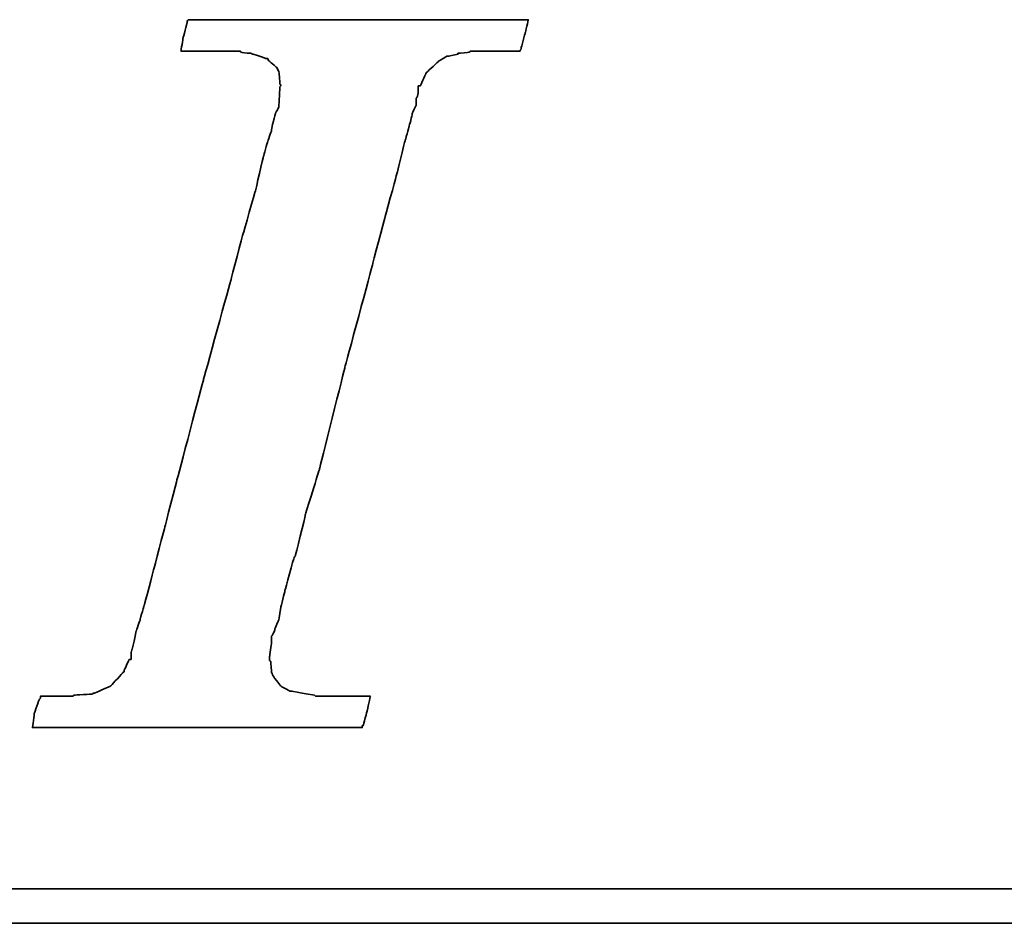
# Model space of a CAD drawing. Header units: millimetres. Extents: x 856 to 1271, y 121 to 254.
# Tile 31 of 51: x 1164.68 to 1168.31, y 160.51 to 163.84. Entities that reach past the tile are written whole.
import ezdxf

# ---------------------------------------------------------------- set-up
doc = ezdxf.new("R2010")
doc.units = ezdxf.units.MM
doc.layers.add('DIM', color=4, linetype='CONTINUOUS')
doc.layers.add('layer 1', color=7, linetype='CONTINUOUS')

# ---------------------------------------------------------------- blocks, each defined once
blk = doc.blocks.new('TBI MOTION logo(完整正式版)')
at = {"layer": 'layer 1', "color": 22, "lineweight": 35}
for points, knots in [([(-40.59125, -7.94375), (-40.59125, -7.94375), (-40.97375, -7.94375), (-40.97375, -7.94375), (-40.97375, -7.94375), (-40.97375, -7.94375), (-41.38125, -7.94375), (-41.38125, -7.94375), (-41.38125, -7.94375), (-41.38125, -7.94375), (-41.54875, -7.94375), (-41.54875, -7.94375), (-41.54875, -7.94375), (-41.54875, -7.94375), (-41.59875, -7.94375), (-41.59875, -7.94375), (-41.59875, -7.94375), (-41.59875, -7.94375), (-41.88375, -7.94375), (-41.88375, -7.94375), (-41.88375, -7.94375), (-41.88375, -7.94375), (-41.90875, -7.91875), (-41.90875, -7.91875), (-41.90875, -7.91875), (-41.90875, -7.91875), (-42.19875, -7.87125), (-42.19875, -7.87125), (-42.19875, -7.87125), (-42.19875, -7.87125), (-42.43875, -7.82375), (-42.43875, -7.82375), (-42.43875, -7.82375), (-42.43875, -7.82375), (-42.45875, -7.82375), (-42.45875, -7.82375), (-42.45875, -7.82375), (-42.45875, -7.82375), (-42.48625, -7.82375), (-42.48625, -7.82375), (-42.48625, -7.82375), (-42.48625, -7.82375), (-42.67625, -7.72375), (-42.67625, -7.72375), (-42.67625, -7.72375), (-42.67625, -7.72375), (-42.70125, -7.70375), (-42.70125, -7.70375), (-42.70125, -7.70375), (-42.70125, -7.70375), (-42.72375, -7.67875), (-42.72375, -7.67875), (-42.72375, -7.67875), (-42.72375, -7.67875), (-42.86875, -7.48875), (-42.86875, -7.48875), (-42.86875, -7.48875), (-42.86875, -7.48875), (-42.89375, -7.43875), (-42.89375, -7.43875), (-42.89375, -7.43875), (-42.89375, -7.43875), (-42.91875, -7.38875), (-42.91875, -7.38875), (-42.91875, -7.38875), (-42.91875, -7.38875), (-42.93875, -7.12875), (-42.93875, -7.12875), (-42.93875, -7.12875), (-42.93875, -7.12875), (-42.96375, -7.10375), (-42.96375, -7.10375), (-42.96375, -7.10375), (-42.96375, -7.10375), (-42.96375, -7.05375), (-42.96375, -7.05375), (-42.96375, -7.05375), (-42.96375, -7.05375), (-42.96375, -7.00875), (-42.96375, -7.00875), (-42.96375, -7.00875), (-42.96375, -7.00875), (-42.91875, -6.69625), (-42.91875, -6.69625), (-42.91875, -6.69625), (-42.91875, -6.69625), (-42.91875, -6.62375), (-42.91875, -6.62375), (-42.91875, -6.62375), (-42.91875, -6.62375), (-42.91875, -6.59625), (-42.91875, -6.59625), (-42.91875, -6.59625), (-42.91875, -6.59625), (-42.91875, -6.57375), (-42.91875, -6.57375), (-42.91875, -6.57375), (-42.91875, -6.57375), (-42.91875, -6.52875), (-42.91875, -6.52875), (-42.91875, -6.52875), (-42.91875, -6.52875), (-42.89375, -6.50375), (-42.89375, -6.50375), (-42.89375, -6.50375), (-42.89375, -6.50375), (-42.84375, -6.38375), (-42.84375, -6.38375), (-42.84375, -6.38375), (-42.84375, -6.38375), (-42.84375, -6.35875), (-42.84375, -6.35875), (-42.84375, -6.35875), (-42.84375, -6.35875), (-42.74625, -6.14375), (-42.74625, -6.14375), (-42.74625, -6.14375), (-42.74625, -6.14375), (-42.70125, -5.85375), (-42.70125, -5.85375), (-42.70125, -5.85375), (-42.70125, -5.85375), (-42.60375, -5.47125), (-42.60375, -5.47125), (-42.60375, -5.47125), (-42.60375, -5.47125), (-42.60375, -5.44875), (-42.60375, -5.44875), (-42.60375, -5.44875), (-42.60375, -5.44875), (-42.38875, -4.67875), (-42.38875, -4.67875), (-42.38875, -4.67875), (-42.38875, -4.67875), (-42.36375, -4.65375), (-42.36375, -4.65375), (-42.36375, -4.65375), (-42.36375, -4.65375), (-42.12375, -3.69625), (-42.12375, -3.69625), (-42.12375, -3.69625), (-42.12375, -3.69625), (-42.12375, -3.67374), (-42.12375, -3.67374), (-42.12375, -3.67374), (-42.12375, -3.67374), (-41.78875, -2.59374), (-41.78875, -2.59374), (-41.78875, -2.59374), (-41.78875, -2.59374), (-41.18875, -0.19375), (-41.18875, -0.19375), (-41.18875, -0.19375), (-41.18875, -0.19375), (-40.54375, 2.20624), (-40.54375, 2.20624), (-40.54375, 2.20624), (-40.54375, 2.20624), (-40.25375, 3.30875), (-40.25375, 3.30875), (-40.25375, 3.30875), (-40.25375, 3.30875), (-39.98875, 4.27125), (-39.98875, 4.27125), (-39.98875, 4.27125), (-39.98875, 4.27125), (-39.77375, 5.13125), (-39.77375, 5.13125), (-39.77375, 5.13125), (-39.77375, 5.13125), (-39.67875, 5.47125), (-39.67875, 5.47125), (-39.67875, 5.47125), (-39.67875, 5.47125), (-39.60375, 5.75625), (-39.60375, 5.75625), (-39.60375, 5.75625), (-39.60375, 5.75625), (-39.60375, 5.78125), (-39.60375, 5.78125), (-39.60375, 5.78125), (-39.60375, 5.78125), (-39.50875, 5.97125), (-39.50875, 5.97125), (-39.50875, 5.97125), (-39.50875, 5.97125), (-39.50875, 6.13875), (-39.50875, 6.13875), (-39.50875, 6.13875), (-39.50875, 6.13875), (-39.48625, 6.16625), (-39.48625, 6.16625), (-39.48625, 6.16625), (-39.48625, 6.16625), (-39.46125, 6.28625), (-39.46125, 6.28625), (-39.46125, 6.28625), (-39.46125, 6.28625), (-39.46125, 6.42625), (-39.46125, 6.42625), (-39.46125, 6.42625), (-39.46125, 6.42625), (-39.41375, 6.42625), (-39.41375, 6.42625), (-39.41375, 6.42625), (-39.41375, 6.42625), (-39.29375, 6.69125), (-39.29375, 6.69125), (-39.29375, 6.69125), (-39.29375, 6.69125), (-39.26875, 6.74125), (-39.26875, 6.74125), (-39.26875, 6.74125), (-39.26875, 6.74125), (-39.24375, 6.76625), (-39.24375, 6.76625), (-39.24375, 6.76625), (-39.24375, 6.76625), (-38.98375, 7.00624), (-38.98375, 7.00624), (-38.98375, 7.00624), (-38.98375, 7.00624), (-38.95625, 7.02624), (-38.95625, 7.02624), (-38.95625, 7.02624), (-38.95625, 7.02624), (-38.78875, 7.12624), (-38.78875, 7.12624), (-38.78875, 7.12624), (-38.78875, 7.12624), (-38.76375, 7.12624), (-38.76375, 7.12624), (-38.76375, 7.12624), (-38.76375, 7.12624), (-38.74375, 7.12624), (-38.74375, 7.12624), (-38.74375, 7.12624), (-38.74375, 7.12624), (-38.52875, 7.17125), (-38.52875, 7.17125), (-38.52875, 7.17125), (-38.52875, 7.17125), (-38.52875, 7.19624), (-38.52875, 7.19624), (-38.52875, 7.19624), (-38.52875, 7.19624), (-38.50375, 7.19624), (-38.50375, 7.19624), (-38.50375, 7.19624), (-38.50375, 7.19624), (-38.26125, 7.21875), (-38.26125, 7.21875), (-38.26125, 7.21875), (-38.26125, 7.21875), (-38.23875, 7.24624), (-38.23875, 7.24624), (-38.23875, 7.24624), (-38.23875, 7.24624), (-38.21625, 7.24624), (-38.21625, 7.24624), (-38.21625, 7.24624), (-38.21625, 7.24624), (-38.18875, 7.24624), (-38.18875, 7.24624), (-38.18875, 7.24624), (-38.18875, 7.24624), (-37.90375, 7.24624), (-37.90375, 7.24624), (-37.90375, 7.24624), (-37.90375, 7.24624), (-37.85375, 7.24624), (-37.85375, 7.24624), (-37.85375, 7.24624), (-37.85375, 7.24624), (-37.75875, 7.24624), (-37.75875, 7.24624), (-37.75875, 7.24624), (-37.75875, 7.24624), (-37.42375, 7.24624), (-37.42375, 7.24624), (-37.42375, 7.24624), (-37.42375, 7.24624), (-37.08875, 7.24624), (-37.08875, 7.24624), (-37.08875, 7.24624), (-37.08875, 7.24624), (-37.06375, 7.24624), (-37.06375, 7.24624), (-37.06375, 7.24624), (-37.06375, 7.24624), (-37.06375, 7.26624), (-37.06375, 7.26624), (-37.06375, 7.26624), (-37.06375, 7.26624), (-37.03875, 7.29125), (-37.03875, 7.29125), (-37.03875, 7.29125), (-37.03875, 7.29125), (-37.03875, 7.31625), (-37.03875, 7.31625), (-37.03875, 7.31625), (-37.03875, 7.31625), (-36.94125, 7.67625), (-36.94125, 7.67625), (-36.94125, 7.67625), (-36.94125, 7.67625), (-36.86875, 7.98625), (-36.86875, 7.98625), (-36.86875, 7.98625), (-36.86875, 7.98625), (-36.98875, 7.98625), (-36.98875, 7.98625), (-36.98875, 7.98625), (-36.98875, 7.98625), (-37.42375, 7.98625), (-37.42375, 7.98625), (-37.42375, 7.98625), (-37.42375, 7.98625), (-37.94875, 7.98625), (-37.94875, 7.98625), (-37.94875, 7.98625), (-37.94875, 7.98625), (-38.57375, 7.98625), (-38.57375, 7.98625), (-38.57375, 7.98625), (-38.57375, 7.98625), (-39.29375, 7.98625), (-39.29375, 7.98625), (-39.29375, 7.98625), (-39.29375, 7.98625), (-40.82875, 7.98625), (-40.82875, 7.98625), (-40.82875, 7.98625), (-40.82875, 7.98625), (-42.36375, 7.98625), (-42.36375, 7.98625), (-42.36375, 7.98625), (-42.36375, 7.98625), (-43.08375, 7.98625), (-43.08375, 7.98625), (-43.08375, 7.98625), (-43.08375, 7.98625), (-43.70875, 7.98625), (-43.70875, 7.98625), (-43.70875, 7.98625), (-43.70875, 7.98625), (-44.23375, 7.98625), (-44.23375, 7.98625), (-44.23375, 7.98625), (-44.23375, 7.98625), (-44.66875, 7.98625), (-44.66875, 7.98625), (-44.66875, 7.98625), (-44.66875, 7.98625), (-44.88375, 7.98625), (-44.88375, 7.98625), (-44.88375, 7.98625), (-44.88375, 7.98625), (-44.90875, 7.94125), (-44.90875, 7.94125), (-44.90875, 7.94125), (-44.90875, 7.94125), (-44.90875, 7.91625), (-44.90875, 7.91625), (-44.90875, 7.91625), (-44.90875, 7.91625), (-45.00375, 7.55625), (-45.00375, 7.55625), (-45.00375, 7.55625), (-45.00375, 7.55625), (-45.05375, 7.24624), (-45.05375, 7.24624), (-45.05375, 7.24624), (-45.05375, 7.24624), (-44.61875, 7.24624), (-44.61875, 7.24624), (-44.61875, 7.24624), (-44.61875, 7.24624), (-44.11375, 7.24624), (-44.11375, 7.24624), (-44.11375, 7.24624), (-44.11375, 7.24624), (-43.99375, 7.24624), (-43.99375, 7.24624), (-43.99375, 7.24624), (-43.99375, 7.24624), (-43.94625, 7.24624), (-43.94625, 7.24624), (-43.94625, 7.24624), (-43.94625, 7.24624), (-43.92374, 7.24624), (-43.92374, 7.24624), (-43.92374, 7.24624), (-43.92374, 7.24624), (-43.65875, 7.24624), (-43.65875, 7.24624), (-43.65875, 7.24624), (-43.65875, 7.24624), (-43.63875, 7.21875), (-43.63875, 7.21875), (-43.63875, 7.21875), (-43.63875, 7.21875), (-43.46875, 7.19624), (-43.46875, 7.19624), (-43.46875, 7.19624), (-43.46875, 7.19624), (-43.39875, 7.19624), (-43.39875, 7.19624), (-43.39875, 7.19624), (-43.39875, 7.19624), (-43.37125, 7.17125), (-43.37125, 7.17125), (-43.37125, 7.17125), (-43.37125, 7.17125), (-43.34875, 7.17125), (-43.34875, 7.17125), (-43.34875, 7.17125), (-43.34875, 7.17125), (-43.20375, 7.12624), (-43.20375, 7.12624), (-43.20375, 7.12624), (-43.20375, 7.12624), (-43.05875, 7.07624), (-43.05875, 7.07624), (-43.05875, 7.07624), (-43.05875, 7.07624), (-43.01375, 7.07624), (-43.01375, 7.07624), (-43.01375, 7.07624), (-43.01375, 7.07624), (-42.98875, 7.02624), (-42.98875, 7.02624), (-42.98875, 7.02624), (-42.98875, 7.02624), (-42.79875, 6.86125), (-42.79875, 6.86125), (-42.79875, 6.86125), (-42.79875, 6.86125), (-42.77375, 6.81125), (-42.77375, 6.81125), (-42.77375, 6.81125), (-42.77375, 6.81125), (-42.74625, 6.76625), (-42.74625, 6.76625), (-42.74625, 6.76625), (-42.74625, 6.76625), (-42.72375, 6.47625), (-42.72375, 6.47625), (-42.72375, 6.47625), (-42.72375, 6.47625), (-42.70125, 6.45124), (-42.70125, 6.45124), (-42.70125, 6.45124), (-42.70125, 6.45124), (-42.70125, 6.42625), (-42.70125, 6.42625), (-42.70125, 6.42625), (-42.70125, 6.42625), (-42.72375, 6.40625), (-42.72375, 6.40625), (-42.72375, 6.40625), (-42.72375, 6.40625), (-42.74625, 5.97125), (-42.74625, 5.97125), (-42.74625, 5.97125), (-42.74625, 5.97125), (-42.74625, 5.94625), (-42.74625, 5.94625), (-42.74625, 5.94625), (-42.74625, 5.94625), (-42.74625, 5.92625), (-42.74625, 5.92625), (-42.74625, 5.92625), (-42.74625, 5.92625), (-42.77375, 5.87625), (-42.77375, 5.87625), (-42.77375, 5.87625), (-42.77375, 5.87625), (-42.81875, 5.80625), (-42.81875, 5.80625), (-42.81875, 5.80625), (-42.81875, 5.80625), (-42.86875, 5.63625), (-42.86875, 5.63625), (-42.86875, 5.63625), (-42.86875, 5.63625), (-42.91875, 5.39625), (-42.91875, 5.39625), (-42.91875, 5.39625), (-42.91875, 5.39625), (-42.91875, 5.37124), (-42.91875, 5.37124), (-42.91875, 5.37124), (-42.91875, 5.37124), (-43.01375, 5.10874), (-43.01375, 5.10874), (-43.01375, 5.10874), (-43.01375, 5.10874), (-43.10875, 4.77124), (-43.10875, 4.77124), (-43.10875, 4.77124), (-43.10875, 4.77124), (-43.29875, 3.95625), (-43.29875, 3.95625), (-43.29875, 3.95625), (-43.29875, 3.95625), (-43.58875, 2.95125), (-43.58875, 2.95125), (-43.58875, 2.95125), (-43.58875, 2.95125), (-43.87375, 1.87125), (-43.87375, 1.87125), (-43.87375, 1.87125), (-43.87375, 1.87125), (-44.52625, -0.50374), (-44.52625, -0.50374), (-44.52625, -0.50374), (-44.52625, -0.50374), (-45.14875, -2.85375), (-45.14875, -2.85375), (-45.14875, -2.85375), (-45.14875, -2.85375), (-45.43375, -3.95875), (-45.43375, -3.95875), (-45.43375, -3.95875), (-45.43375, -3.95875), (-45.69875, -4.96875), (-45.69875, -4.96875), (-45.69875, -4.96875), (-45.69875, -4.96875), (-45.91375, -5.78375), (-45.91375, -5.78375), (-45.91375, -5.78375), (-45.91375, -5.78375), (-46.01375, -6.11875), (-46.01375, -6.11875), (-46.01375, -6.11875), (-46.01375, -6.11875), (-46.01375, -6.14375), (-46.01375, -6.14375), (-46.01375, -6.14375), (-46.01375, -6.14375), (-46.10875, -6.40875), (-46.10875, -6.40875), (-46.10875, -6.40875), (-46.10875, -6.40875), (-46.15375, -6.64875), (-46.15375, -6.64875), (-46.15375, -6.64875), (-46.15375, -6.64875), (-46.20375, -6.83875), (-46.20375, -6.83875), (-46.20375, -6.83875), (-46.20375, -6.83875), (-46.22875, -6.93375), (-46.22875, -6.93375), (-46.22875, -6.93375), (-46.22875, -6.93375), (-46.22875, -7.07875), (-46.22875, -7.07875), (-46.22875, -7.07875), (-46.22875, -7.07875), (-46.27375, -7.07875), (-46.27375, -7.07875), (-46.27375, -7.07875), (-46.27375, -7.07875), (-46.39375, -7.34375), (-46.39375, -7.34375), (-46.39375, -7.34375), (-46.39375, -7.34375), (-46.39375, -7.36875), (-46.39375, -7.36875), (-46.39375, -7.36875), (-46.39375, -7.36875), (-46.42125, -7.38875), (-46.42125, -7.38875), (-46.42125, -7.38875), (-46.42125, -7.38875), (-46.68375, -7.67875), (-46.68375, -7.67875), (-46.68375, -7.67875), (-46.68375, -7.67875), (-46.70875, -7.70375), (-46.70875, -7.70375), (-46.70875, -7.70375), (-46.70875, -7.70375), (-46.75375, -7.72375), (-46.75375, -7.72375), (-46.75375, -7.72375), (-46.75375, -7.72375), (-47.08875, -7.87125), (-47.08875, -7.87125), (-47.08875, -7.87125), (-47.08875, -7.87125), (-47.11625, -7.87125), (-47.11625, -7.87125), (-47.11625, -7.87125), (-47.11625, -7.87125), (-47.13875, -7.89375), (-47.13875, -7.89375), (-47.13875, -7.89375), (-47.13875, -7.89375), (-47.56875, -7.91875), (-47.56875, -7.91875), (-47.56875, -7.91875), (-47.56875, -7.91875), (-47.59625, -7.94375), (-47.59625, -7.94375), (-47.59625, -7.94375), (-47.59625, -7.94375), (-47.64375, -7.94375), (-47.64375, -7.94375), (-47.64375, -7.94375), (-47.64375, -7.94375), (-47.73625, -7.94375), (-47.73625, -7.94375), (-47.73625, -7.94375), (-47.73625, -7.94375), (-48.07375, -7.94375), (-48.07375, -7.94375), (-48.07375, -7.94375), (-48.07375, -7.94375), (-48.36125, -7.94375), (-48.36125, -7.94375), (-48.36125, -7.94375), (-48.36125, -7.94375), (-48.36125, -7.96625), (-48.36125, -7.96625), (-48.36125, -7.96625), (-48.36125, -7.96625), (-48.36125, -7.99125), (-48.36125, -7.99125), (-48.36125, -7.99125), (-48.36125, -7.99125), (-48.38875, -8.01375), (-48.38875, -8.01375), (-48.38875, -8.01375), (-48.38875, -8.01375), (-48.50875, -8.34875), (-48.50875, -8.34875), (-48.50875, -8.34875), (-48.50875, -8.34875), (-48.55375, -8.68625), (-48.55375, -8.68625), (-48.55375, -8.68625), (-48.55375, -8.68625), (-48.45875, -8.68625), (-48.45875, -8.68625), (-48.45875, -8.68625), (-48.45875, -8.68625), (-48.07375, -8.68625), (-48.07375, -8.68625), (-48.07375, -8.68625), (-48.07375, -8.68625), (-47.52375, -8.68625), (-47.52375, -8.68625), (-47.52375, -8.68625), (-47.52375, -8.68625), (-46.92375, -8.68625), (-46.92375, -8.68625), (-46.92375, -8.68625), (-46.92375, -8.68625), (-46.25375, -8.68625), (-46.25375, -8.68625), (-46.25375, -8.68625), (-46.25375, -8.68625), (-46.20375, -8.68625), (-46.20375, -8.68625), (-46.20375, -8.68625), (-46.20375, -8.68625), (-44.71375, -8.68625), (-44.71375, -8.68625), (-44.71375, -8.68625), (-44.71375, -8.68625), (-43.22875, -8.68625), (-43.22875, -8.68625), (-43.22875, -8.68625), (-43.22875, -8.68625), (-42.55875, -8.68625), (-42.55875, -8.68625), (-42.55875, -8.68625), (-42.55875, -8.68625), (-42.50875, -8.68625), (-42.50875, -8.68625), (-42.50875, -8.68625), (-42.50875, -8.68625), (-41.93375, -8.68625), (-41.93375, -8.68625), (-41.93375, -8.68625), (-41.93375, -8.68625), (-41.38125, -8.68625), (-41.38125, -8.68625), (-41.38125, -8.68625), (-41.38125, -8.68625), (-40.97375, -8.68625), (-40.97375, -8.68625), (-40.97375, -8.68625), (-40.97375, -8.68625), (-40.78125, -8.68625), (-40.78125, -8.68625), (-40.78125, -8.68625), (-40.78125, -8.68625), (-40.78125, -8.63875), (-40.78125, -8.63875), (-40.78125, -8.63875), (-40.78125, -8.63875), (-40.75875, -8.63875), (-40.75875, -8.63875), (-40.75875, -8.63875), (-40.75875, -8.63875), (-40.66375, -8.27875), (-40.66375, -8.27875), (-40.66375, -8.27875), (-40.66375, -8.27875), (-40.59125, -7.94375), (-40.59125, -7.94375)], [0, 0, 0, 0, 0.00558659, 0.00558659, 0.00558659, 0.0055866, 0.01117318, 0.01117318, 0.01117318, 0.01117319, 0.01675978, 0.01675978, 0.01675978, 0.01675979, 0.02234637, 0.02234637, 0.02234637, 0.02234638, 0.02793296, 0.02793296, 0.02793296, 0.02793297, 0.03351955, 0.03351955, 0.03351955, 0.03351956, 0.03910615, 0.03910615, 0.03910615, 0.03910616, 0.04469274, 0.04469274, 0.04469274, 0.04469275, 0.05027933, 0.05027933, 0.05027933, 0.05027934, 0.05586592, 0.05586592, 0.05586592, 0.05586593, 0.06145251, 0.06145251, 0.06145251, 0.06145252, 0.06703911, 0.06703911, 0.06703911, 0.06703912, 0.0726257, 0.0726257, 0.0726257, 0.07262571, 0.07821229, 0.07821229, 0.07821229, 0.0782123, 0.08379888, 0.08379888, 0.08379888, 0.08379889, 0.08938547, 0.08938547, 0.08938547, 0.08938548, 0.09497207, 0.09497207, 0.09497207, 0.09497208, 0.10055866, 0.10055866, 0.10055866, 0.10055867, 0.10614525, 0.10614525, 0.10614525, 0.10614526, 0.11173184, 0.11173184, 0.11173184, 0.11173185, 0.11731844, 0.11731844, 0.11731844, 0.11731845, 0.12290503, 0.12290503, 0.12290503, 0.12290504, 0.12849162, 0.12849162, 0.12849162, 0.12849163, 0.13407821, 0.13407821, 0.13407821, 0.13407822, 0.1396648, 0.1396648, 0.1396648, 0.13966481, 0.1452514, 0.1452514, 0.1452514, 0.14525141, 0.15083799, 0.15083799, 0.15083799, 0.150838, 0.15642458, 0.15642458, 0.15642458, 0.15642459, 0.16201117, 0.16201117, 0.16201117, 0.16201118, 0.16759777, 0.16759777, 0.16759777, 0.16759778, 0.17318436, 0.17318436, 0.17318436, 0.17318437, 0.17877095, 0.17877095, 0.17877095, 0.17877096, 0.18435754, 0.18435754, 0.18435754, 0.18435755, 0.18994413, 0.18994413, 0.18994413, 0.18994414, 0.19553073, 0.19553073, 0.19553073, 0.19553074, 0.20111732, 0.20111732, 0.20111732, 0.20111733, 0.20670391, 0.20670391, 0.20670391, 0.20670392, 0.2122905, 0.2122905, 0.2122905, 0.21229051, 0.21787709, 0.21787709, 0.21787709, 0.2178771, 0.22346369, 0.22346369, 0.22346369, 0.2234637, 0.22905028, 0.22905028, 0.22905028, 0.22905029, 0.23463687, 0.23463687, 0.23463687, 0.23463688, 0.24022346, 0.24022346, 0.24022346, 0.24022347, 0.24581006, 0.24581006, 0.24581006, 0.24581007, 0.25139665, 0.25139665, 0.25139665, 0.25139666, 0.25698324, 0.25698324, 0.25698324, 0.25698325, 0.26256983, 0.26256983, 0.26256983, 0.26256984, 0.26815642, 0.26815642, 0.26815642, 0.26815643, 0.27374302, 0.27374302, 0.27374302, 0.27374303, 0.27932961, 0.27932961, 0.27932961, 0.27932962, 0.2849162, 0.2849162, 0.2849162, 0.28491621, 0.29050279, 0.29050279, 0.29050279, 0.2905028, 0.29608939, 0.29608939, 0.29608939, 0.2960894, 0.30167598, 0.30167598, 0.30167598, 0.30167599, 0.30726257, 0.30726257, 0.30726257, 0.30726258, 0.31284916, 0.31284916, 0.31284916, 0.31284917, 0.31843575, 0.31843575, 0.31843575, 0.31843576, 0.32402235, 0.32402235, 0.32402235, 0.32402236, 0.32960894, 0.32960894, 0.32960894, 0.32960895, 0.33519553, 0.33519553, 0.33519553, 0.33519554, 0.34078212, 0.34078212, 0.34078212, 0.34078213, 0.34636872, 0.34636872, 0.34636872, 0.34636873, 0.35195531, 0.35195531, 0.35195531, 0.35195532, 0.3575419, 0.3575419, 0.3575419, 0.35754191, 0.36312849, 0.36312849, 0.36312849, 0.3631285, 0.36871508, 0.36871508, 0.36871508, 0.36871509, 0.37430168, 0.37430168, 0.37430168, 0.37430169, 0.37988827, 0.37988827, 0.37988827, 0.37988828, 0.38547486, 0.38547486, 0.38547486, 0.38547487, 0.39106145, 0.39106145, 0.39106145, 0.39106146, 0.39664804, 0.39664804, 0.39664804, 0.39664805, 0.40223464, 0.40223464, 0.40223464, 0.40223465, 0.40782123, 0.40782123, 0.40782123, 0.40782124, 0.41340782, 0.41340782, 0.41340782, 0.41340783, 0.41899441, 0.41899441, 0.41899441, 0.41899442, 0.42458101, 0.42458101, 0.42458101, 0.42458102, 0.4301676, 0.4301676, 0.4301676, 0.43016761, 0.43575419, 0.43575419, 0.43575419, 0.4357542, 0.44134078, 0.44134078, 0.44134078, 0.44134079, 0.44692737, 0.44692737, 0.44692737, 0.44692738, 0.45251397, 0.45251397, 0.45251397, 0.45251398, 0.45810056, 0.45810056, 0.45810056, 0.45810057, 0.46368715, 0.46368715, 0.46368715, 0.46368716, 0.46927374, 0.46927374, 0.46927374, 0.46927375, 0.47486034, 0.47486034, 0.47486034, 0.47486035, 0.48044693, 0.48044693, 0.48044693, 0.48044694, 0.48603352, 0.48603352, 0.48603352, 0.48603353, 0.49162011, 0.49162011, 0.49162011, 0.49162012, 0.4972067, 0.4972067, 0.4972067, 0.49720671, 0.5027933, 0.5027933, 0.5027933, 0.50279331, 0.50837989, 0.50837989, 0.50837989, 0.5083799, 0.51396648, 0.51396648, 0.51396648, 0.51396649, 0.51955307, 0.51955307, 0.51955307, 0.51955308, 0.52513966, 0.52513966, 0.52513966, 0.52513967, 0.53072626, 0.53072626, 0.53072626, 0.53072627, 0.53631285, 0.53631285, 0.53631285, 0.53631286, 0.54189944, 0.54189944, 0.54189944, 0.54189945, 0.54748603, 0.54748603, 0.54748603, 0.54748604, 0.55307263, 0.55307263, 0.55307263, 0.55307264, 0.55865922, 0.55865922, 0.55865922, 0.55865923, 0.56424581, 0.56424581, 0.56424581, 0.56424582, 0.5698324, 0.5698324, 0.5698324, 0.56983241, 0.57541899, 0.57541899, 0.57541899, 0.575419, 0.58100559, 0.58100559, 0.58100559, 0.5810056, 0.58659218, 0.58659218, 0.58659218, 0.58659219, 0.59217877, 0.59217877, 0.59217877, 0.59217878, 0.59776536, 0.59776536, 0.59776536, 0.59776537, 0.60335196, 0.60335196, 0.60335196, 0.60335197, 0.60893855, 0.60893855, 0.60893855, 0.60893856, 0.61452514, 0.61452514, 0.61452514, 0.61452515, 0.62011173, 0.62011173, 0.62011173, 0.62011174, 0.62569832, 0.62569832, 0.62569832, 0.62569833, 0.63128492, 0.63128492, 0.63128492, 0.63128493, 0.63687151, 0.63687151, 0.63687151, 0.63687152, 0.6424581, 0.6424581, 0.6424581, 0.64245811, 0.64804469, 0.64804469, 0.64804469, 0.6480447, 0.65363128, 0.65363128, 0.65363128, 0.65363129, 0.65921788, 0.65921788, 0.65921788, 0.65921789, 0.66480447, 0.66480447, 0.66480447, 0.66480448, 0.67039106, 0.67039106, 0.67039106, 0.67039107, 0.67597765, 0.67597765, 0.67597765, 0.67597766, 0.68156425, 0.68156425, 0.68156425, 0.68156426, 0.68715084, 0.68715084, 0.68715084, 0.68715085, 0.69273743, 0.69273743, 0.69273743, 0.69273744, 0.69832402, 0.69832402, 0.69832402, 0.69832403, 0.70391061, 0.70391061, 0.70391061, 0.70391062, 0.70949721, 0.70949721, 0.70949721, 0.70949722, 0.7150838, 0.7150838, 0.7150838, 0.71508381, 0.72067039, 0.72067039, 0.72067039, 0.7206704, 0.72625698, 0.72625698, 0.72625698, 0.72625699, 0.73184358, 0.73184358, 0.73184358, 0.73184359, 0.73743017, 0.73743017, 0.73743017, 0.73743018, 0.74301676, 0.74301676, 0.74301676, 0.74301677, 0.74860335, 0.74860335, 0.74860335, 0.74860336, 0.75418994, 0.75418994, 0.75418994, 0.75418995, 0.75977654, 0.75977654, 0.75977654, 0.75977655, 0.76536313, 0.76536313, 0.76536313, 0.76536314, 0.77094972, 0.77094972, 0.77094972, 0.77094973, 0.77653631, 0.77653631, 0.77653631, 0.77653632, 0.78212291, 0.78212291, 0.78212291, 0.78212292, 0.7877095, 0.7877095, 0.7877095, 0.78770951, 0.79329609, 0.79329609, 0.79329609, 0.7932961, 0.79888268, 0.79888268, 0.79888268, 0.79888269, 0.80446927, 0.80446927, 0.80446927, 0.80446928, 0.81005587, 0.81005587, 0.81005587, 0.81005588, 0.81564246, 0.81564246, 0.81564246, 0.81564247, 0.82122905, 0.82122905, 0.82122905, 0.82122906, 0.82681564, 0.82681564, 0.82681564, 0.82681565, 0.83240223, 0.83240223, 0.83240223, 0.83240224, 0.83798883, 0.83798883, 0.83798883, 0.83798884, 0.84357542, 0.84357542, 0.84357542, 0.84357543, 0.84916201, 0.84916201, 0.84916201, 0.84916202, 0.8547486, 0.8547486, 0.8547486, 0.85474861, 0.8603352, 0.8603352, 0.8603352, 0.86033521, 0.86592179, 0.86592179, 0.86592179, 0.8659218, 0.87150838, 0.87150838, 0.87150838, 0.87150839, 0.87709497, 0.87709497, 0.87709497, 0.87709498, 0.88268156, 0.88268156, 0.88268156, 0.88268157, 0.88826816, 0.88826816, 0.88826816, 0.88826817, 0.89385475, 0.89385475, 0.89385475, 0.89385476, 0.89944134, 0.89944134, 0.89944134, 0.89944135, 0.90502793, 0.90502793, 0.90502793, 0.90502794, 0.91061453, 0.91061453, 0.91061453, 0.91061454, 0.91620112, 0.91620112, 0.91620112, 0.91620113, 0.92178771, 0.92178771, 0.92178771, 0.92178772, 0.9273743, 0.9273743, 0.9273743, 0.92737431, 0.93296089, 0.93296089, 0.93296089, 0.9329609, 0.93854749, 0.93854749, 0.93854749, 0.9385475, 0.94413408, 0.94413408, 0.94413408, 0.94413409, 0.94972067, 0.94972067, 0.94972067, 0.94972068, 0.95530726, 0.95530726, 0.95530726, 0.95530727, 0.96089385, 0.96089385, 0.96089385, 0.96089386, 0.96648045, 0.96648045, 0.96648045, 0.96648046, 0.97206704, 0.97206704, 0.97206704, 0.97206705, 0.97765363, 0.97765363, 0.97765363, 0.97765364, 0.98324022, 0.98324022, 0.98324022, 0.98324023, 0.98882682, 0.98882682, 0.98882682, 0.98882683, 0.99441341, 0.99441341, 0.99441341, 0.99441342, 1, 1, 1, 1]), ([(75.90875, -9.47875), (75.90875, -9.47875), (75.90875, -12.28625), (75.90875, -12.28625), (75.90875, -12.28625), (75.90875, -12.28625), (75.90875, -12.47875), (75.90875, -12.47875), (75.90875, -12.47875), (75.90875, -12.47875), (75.71625, -12.47875), (75.71625, -12.47875), (75.71625, -12.47875), (75.71625, -12.47875), (-88.32875, -12.47875), (-88.32875, -12.47875), (-88.32875, -12.47875), (-88.32875, -12.47875), (-88.32875, -13.29375), (-88.32875, -13.29375), (-88.32875, -13.29375), (-88.32875, -13.29375), (82.89125, -13.29375), (82.89125, -13.29375), (82.89125, -13.29375), (82.89125, -13.29375), (75.90875, -9.47875), (75.90875, -9.47875)], [0, 0, 0, 0, 0.14285714, 0.14285714, 0.14285714, 0.14285715, 0.28571429, 0.28571429, 0.28571429, 0.2857143, 0.42857143, 0.42857143, 0.42857143, 0.42857144, 0.57142857, 0.57142857, 0.57142857, 0.57142858, 0.71428571, 0.71428571, 0.71428571, 0.71428572, 0.85714286, 0.85714286, 0.85714286, 0.85714287, 1, 1, 1, 1])]:
    blk.add_open_spline(points, degree=3, knots=knots, dxfattribs=at)

msp = doc.modelspace()

# ---------------------------------------------------------------- block references
at = {"layer": 'DIM', "color": 7, "xscale": 0.1563722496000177, "yscale": 0.1563722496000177, "zscale": 0.1563722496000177}
msp.add_blockref('TBI MOTION logo(完整正式版)', (1172.3213, 162.5909), dxfattribs=at)

doc.saveas('drawing.dxf')
